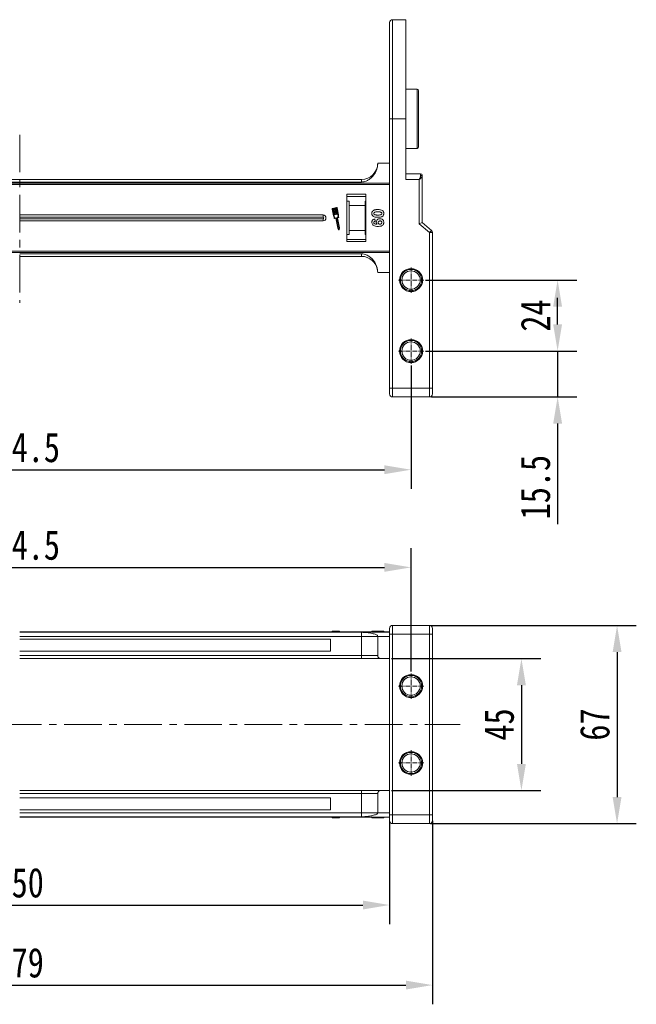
# Model space of a CAD drawing. Header units: millimetres. Extents: x -1004 to 529, y -22 to 1052.
# Tile 4 of 78: x -710 to -502, y 217 to 550. Entities that reach past the tile are written whole.
import ezdxf

# ---------------------------------------------------------------- set-up
doc = ezdxf.new("R2010")
doc.units = ezdxf.units.MM
doc.linetypes.add('CENTER', pattern=[0.6, 0.375, -0.075, 0.075, -0.075])
doc.linetypes.add('CENTERX2', pattern=[20.32, 12.7, -2.54, 2.54, -2.54])
doc.styles.get("Standard").update_dxf_attribs({"font": '仿宋_GB2312.ttf', "width": 0.8})
doc.dimstyles.new('副本 ISO-45.1', dxfattribs={"dimtxt": 10, "dimasz": 9, "dimexe": 6.5, "dimexo": 0.625, "dimgap": 2.5, "dimtad": 1, "dimdsep": 46, "dimtxsty": 'Standard', "dimcen": 2.5, "dimadec": 0, "dimazin": 0, "dimtfac": 1, "dimtmove": 0, "dimatfit": 3, "dimfxl": 0, "dimarcsym": 0})

# ---------------------------------------------------------------- blocks, each defined once
blk = doc.blocks.new('*D3203')
at = {"color": 0, "lineweight": -2}
for p, q in [((-842.61, 433.2), (-842.61, 391.51)), ((-578.11, 433.2), (-578.11, 391.51)), ((-833.61, 398.01), (-587.11, 398.01))]:
    blk.add_line(p, q, dxfattribs=at)
at = {"color": 0, "lineweight": 9}
for points in [[(-833.61, 399.51), (-833.61, 396.51), (-842.61, 398.01)], [(-587.11, 399.51), (-587.11, 396.51), (-578.11, 398.01)]]:
    blk.add_solid(points, dxfattribs=at)
at = {"layer": 'Defpoints', "color": 0, "lineweight": 9}
for p in [(-842.61, 433.83), (-578.11, 433.83), (-578.11, 398.01)]:
    blk.add_point(p, dxfattribs=at)
at = {"color": 0, "lineweight": 9, "insert": (-710.36, 405.51), "char_height": 10, "attachment_point": 5}
blk.add_mtext('264.5', dxfattribs=at)
blk = doc.blocks.new('*D3204')
at = {"color": 0, "lineweight": -2}
for p, q in [((-842.61, 329.81), (-842.61, 371.51)), ((-578.11, 329.81), (-578.11, 371.51)), ((-833.61, 365.01), (-587.11, 365.01))]:
    blk.add_line(p, q, dxfattribs=at)
at = {"color": 0, "lineweight": 9}
for points in [[(-833.61, 366.51), (-833.61, 363.51), (-842.61, 365.01)], [(-587.11, 366.51), (-587.11, 363.51), (-578.11, 365.01)]]:
    blk.add_solid(points, dxfattribs=at)
at = {"layer": 'Defpoints', "color": 0, "lineweight": 9}
for p in [(-578.11, 365.01), (-842.61, 329.18), (-578.11, 329.18)]:
    blk.add_point(p, dxfattribs=at)
at = {"color": 0, "lineweight": 9, "insert": (-710.36, 372.51), "char_height": 10, "attachment_point": 5}
blk.add_mtext('264.5', dxfattribs=at)
blk = doc.blocks.new('*D3206')
at = {"color": 0, "lineweight": -2}
for p, q in [((-584.73, 334.19), (-534.3, 334.19)), ((-540.8, 325.19), (-540.8, 298.59)), ((-584.73, 289.59), (-534.3, 289.59))]:
    blk.add_line(p, q, dxfattribs=at)
at = {"color": 0, "lineweight": 9}
for points in [[(-542.3, 325.19), (-539.3, 325.19), (-540.8, 334.19)], [(-542.3, 298.59), (-539.3, 298.59), (-540.8, 289.59)]]:
    blk.add_solid(points, dxfattribs=at)
at = {"layer": 'Defpoints', "color": 0, "lineweight": 9}
for p in [(-585.36, 334.19), (-585.36, 289.59), (-540.8, 289.59)]:
    blk.add_point(p, dxfattribs=at)
at = {"color": 0, "lineweight": 9, "insert": (-548.3, 311.89), "char_height": 10, "attachment_point": 5, "rotation": 90}
blk.add_mtext('45', dxfattribs=at)
blk = doc.blocks.new('*D3207')
at = {"color": 0, "lineweight": -2}
for p, q in [((-571.55, 345.39), (-501.98, 345.39)), ((-508.48, 336.39), (-508.48, 287.39)), ((-571.55, 278.39), (-501.98, 278.39))]:
    blk.add_line(p, q, dxfattribs=at)
at = {"color": 0, "lineweight": 9}
for points in [[(-509.98, 336.39), (-506.98, 336.39), (-508.48, 345.39)], [(-509.98, 287.39), (-506.98, 287.39), (-508.48, 278.39)]]:
    blk.add_solid(points, dxfattribs=at)
at = {"layer": 'Defpoints', "color": 0, "lineweight": 9}
for p in [(-572.18, 345.39), (-572.18, 278.39), (-508.48, 278.39)]:
    blk.add_point(p, dxfattribs=at)
at = {"color": 0, "lineweight": 9, "insert": (-515.98, 311.89), "char_height": 10, "attachment_point": 5, "rotation": 90}
blk.add_mtext('67', dxfattribs=at)
blk = doc.blocks.new('*D3208')
at = {"color": 0, "lineweight": -2}
for p, q in [((-835.36, 279.09), (-835.36, 244.38)), ((-585.36, 279.09), (-585.36, 244.38)), ((-826.36, 250.88), (-594.36, 250.88))]:
    blk.add_line(p, q, dxfattribs=at)
at = {"color": 0, "lineweight": 9}
for points in [[(-826.36, 252.38), (-826.36, 249.38), (-835.36, 250.88)], [(-594.36, 252.38), (-594.36, 249.38), (-585.36, 250.88)]]:
    blk.add_solid(points, dxfattribs=at)
at = {"layer": 'Defpoints', "color": 0, "lineweight": 9}
for p in [(-835.36, 279.72), (-585.36, 279.72), (-585.36, 250.88)]:
    blk.add_point(p, dxfattribs=at)
at = {"color": 0, "lineweight": 9, "insert": (-710.36, 258.38), "char_height": 10, "attachment_point": 5}
blk.add_mtext('250', dxfattribs=at)
blk = doc.blocks.new('*D3209')
at = {"color": 0, "lineweight": -2}
for p, q in [((-849.86, 279.38), (-849.86, 217.33)), ((-570.86, 279.38), (-570.86, 217.33)), ((-840.86, 223.83), (-579.86, 223.83))]:
    blk.add_line(p, q, dxfattribs=at)
at = {"color": 0, "lineweight": 9}
for points in [[(-840.86, 225.33), (-840.86, 222.33), (-849.86, 223.83)], [(-579.86, 225.33), (-579.86, 222.33), (-570.86, 223.83)]]:
    blk.add_solid(points, dxfattribs=at)
at = {"layer": 'Defpoints', "color": 0, "lineweight": 9}
for p in [(-849.86, 280), (-570.86, 280), (-570.86, 223.83)]:
    blk.add_point(p, dxfattribs=at)
at = {"color": 0, "lineweight": 9, "insert": (-710.36, 231.33), "char_height": 10, "attachment_point": 5}
blk.add_mtext('279', dxfattribs=at)
blk = doc.blocks.new('*D3210')
at = {"color": 0, "lineweight": -2}
for p, q in [((-573.19, 462.12), (-522.07, 462.12)), ((-528.57, 447.12), (-528.57, 453.12)), ((-573.19, 438.12), (-522.07, 438.12))]:
    blk.add_line(p, q, dxfattribs=at)
at = {"color": 0, "lineweight": 9}
for points in [[(-530.07, 453.12), (-527.07, 453.12), (-528.57, 462.12)], [(-530.07, 447.12), (-527.07, 447.12), (-528.57, 438.12)]]:
    blk.add_solid(points, dxfattribs=at)
at = {"layer": 'Defpoints', "color": 0, "lineweight": 9}
for p in [(-573.82, 462.12), (-528.57, 462.12), (-573.82, 438.12)]:
    blk.add_point(p, dxfattribs=at)
at = {"color": 0, "lineweight": 9, "insert": (-536.07, 450.12), "char_height": 10, "attachment_point": 5, "rotation": 90}
blk.add_mtext('24', dxfattribs=at)
blk = doc.blocks.new('*D3211')
at = {"color": 0, "lineweight": -2}
for p, q in [((-528.57, 447.12), (-528.57, 456.12)), ((-573.19, 438.12), (-522.07, 438.12)), ((-528.57, 438.12), (-528.57, 422.62)), ((-571.23, 422.62), (-522.07, 422.62)), ((-528.57, 413.62), (-528.57, 379.64))]:
    blk.add_line(p, q, dxfattribs=at)
at = {"color": 0, "lineweight": 9}
for points in [[(-530.07, 447.12), (-527.07, 447.12), (-528.57, 438.12)], [(-530.07, 413.62), (-527.07, 413.62), (-528.57, 422.62)]]:
    blk.add_solid(points, dxfattribs=at)
at = {"layer": 'Defpoints', "color": 0, "lineweight": 9}
for p in [(-573.82, 438.12), (-571.86, 422.62), (-528.57, 422.62)]:
    blk.add_point(p, dxfattribs=at)
at = {"color": 0, "lineweight": 9, "insert": (-536.07, 392.13), "char_height": 10, "attachment_point": 5, "rotation": 90}
blk.add_mtext('15.5', dxfattribs=at)

msp = doc.modelspace()

# ---------------------------------------------------------------- linework, layer by layer
at = {"color": 7, "linetype": 'Continuous', "lineweight": 15}
for p, q in [((-579.859, 550.118), (-584.359, 550.118)), ((-584.359, 516.618), (-584.359, 550.118)), ((-579.859, 516.618), (-579.859, 550.118)), ((-576.059, 526.618), (-579.859, 526.618)), ((-576.059, 506.618), (-576.059, 526.618)), ((-585.359, 516.618), (-584.359, 516.618)), ((-585.359, 425.618), (-585.359, 516.618)), ((-584.359, 516.618), (-579.859, 516.618)), ((-584.359, 425.618), (-584.359, 516.618)), ((-579.859, 516.618), (-579.859, 496.055)), ((-579.859, 506.618), (-576.059, 506.618)), ((-585.359, 501.618), (-589.359, 501.618)), ((-710.359, 496.118), (-825.859, 496.118)), ((-594.859, 496.118), (-710.359, 496.118)), ((-594.859, 496.118), (-594.859, 495.232)), ((-574.859, 498.055), (-579.859, 498.055)), ((-579.859, 496.055), (-575.359, 496.055)), ((-575.359, 496.055), (-575.359, 481.158)), ((-574.859, 497.545), (-574.859, 498.055)), ((-574.359, 481.618), (-574.359, 497.173)), ((-710.359, 494.825), (-835.359, 494.825)), ((-835.359, 494.406), (-710.359, 494.406)), ((-825.859, 495.232), (-710.359, 495.232)), ((-710.359, 495.232), (-594.859, 495.232)), ((-585.359, 494.825), (-710.359, 494.825)), ((-710.359, 494.406), (-585.359, 494.406)), ((-599.859, 491.118), (-599.859, 475.118)), ((-593.359, 491.118), (-599.859, 491.118)), ((-593.359, 490.368), (-599.859, 490.368)), ((-593.359, 475.118), (-593.359, 491.118)), ((-604.811, 486.114), (-604.329, 483.835)), ((-604.696, 486.138), (-604.222, 483.896)), ((-603.296, 486.614), (-604.675, 486.323)), ((-604.421, 486.256), (-604.65, 486.208)), ((-603.981, 484.174), (-604.421, 486.256)), ((-604.018, 486.341), (-604.306, 486.281)), ((-604.306, 486.281), (-603.866, 484.198)), ((-603.578, 484.259), (-604.018, 486.341)), ((-603.616, 486.426), (-603.904, 486.366)), ((-603.904, 486.366), (-603.464, 484.283)), ((-603.176, 484.344), (-603.616, 486.426)), ((-603.272, 486.499), (-603.501, 486.451)), ((-603.501, 486.451), (-603.061, 484.368)), ((-602.728, 484.211), (-603.202, 486.454)), ((-602.606, 484.2), (-603.087, 486.478)), ((-599.859, 488.731), (-599.059, 488.731)), ((-599.059, 488.731), (-599.059, 487.368)), ((-599.059, 487.368), (-593.559, 487.368)), ((-599.059, 487.368), (-599.059, 478.868)), ((-593.559, 488.731), (-593.359, 488.731)), ((-593.559, 487.368), (-593.559, 488.731)), ((-593.559, 478.868), (-593.559, 487.368)), ((-607.859, 484.118), (-710.359, 484.118)), ((-607.859, 483.403), (-710.359, 483.403)), ((-710.359, 482.833), (-607.859, 482.833)), ((-607.859, 484.118), (-607.859, 483.403)), ((-607.859, 482.118), (-607.859, 482.833)), ((-603.999, 482.913), (-603.554, 483.007)), ((-603.888, 484.163), (-603.946, 484.151)), ((-603.936, 483.046), (-603.492, 483.14)), ((-603.554, 483.007), (-602.836, 479.609)), ((-603.486, 484.248), (-603.544, 484.236)), ((-603.457, 483.118), (-602.726, 479.656)), ((-603.084, 484.333), (-603.141, 484.321)), ((-602.381, 479.729), (-603.113, 483.19)), ((-603.09, 483.225), (-602.646, 483.319)), ((-602.261, 479.73), (-602.973, 483.1)), ((-602.951, 483.135), (-602.535, 483.222)), ((-590.315, 482.759), (-590.23, 481.989)), ((-710.359, 482.118), (-607.859, 482.118)), ((-602.836, 479.609), (-602.485, 479.106)), ((-602.726, 479.656), (-602.468, 479.287)), ((-602.468, 479.287), (-602.381, 479.729)), ((-602.379, 479.129), (-602.261, 479.73)), ((-574.359, 481.618), (-575.359, 481.158)), ((-575.359, 481.158), (-571.859, 478.158)), ((-571.208, 478.917), (-574.359, 481.618)), ((-599.059, 477.504), (-599.859, 477.504)), ((-593.559, 478.868), (-599.059, 478.868)), ((-599.059, 478.868), (-599.059, 477.504)), ((-593.559, 477.504), (-593.559, 478.868)), ((-593.359, 477.504), (-593.559, 477.504)), ((-571.859, 478.158), (-571.208, 478.917)), ((-571.859, 478.158), (-571.859, 425.618)), ((-571.859, 478.158), (-570.859, 478.158)), ((-570.859, 425.618), (-570.859, 478.158)), ((-599.859, 475.868), (-593.359, 475.868)), ((-599.859, 475.118), (-593.359, 475.118)), ((-710.359, 471.829), (-835.359, 471.829)), ((-835.359, 471.41), (-710.359, 471.41)), ((-585.359, 471.829), (-710.359, 471.829)), ((-710.359, 471.41), (-585.359, 471.41)), ((-594.859, 471.003), (-710.359, 471.003)), ((-710.359, 470.118), (-594.859, 470.118)), ((-594.859, 470.118), (-594.859, 471.003)), ((-589.359, 464.618), (-585.359, 464.618)), ((-585.359, 425.618), (-584.359, 425.618)), ((-571.859, 425.618), (-584.359, 425.618)), ((-584.359, 422.618), (-584.359, 425.618)), ((-571.859, 422.618), (-571.859, 425.618)), ((-571.859, 425.618), (-570.859, 425.618)), ((-584.359, 422.618), (-571.859, 422.618)), ((-585.359, 343.192), (-710.359, 343.192)), ((-710.359, 343.147), (-585.359, 343.147)), ((-594.859, 343.06), (-710.359, 343.06)), ((-604.814, 343.392), (-604.814, 343.192)), ((-604.811, 343.392), (-604.814, 343.392)), ((-604.811, 343.192), (-604.811, 343.392)), ((-604.811, 343.392), (-604.329, 343.392)), ((-604.329, 343.192), (-604.329, 343.392)), ((-604.069, 343.392), (-604.329, 343.392)), ((-604.069, 343.392), (-604.069, 343.192)), ((-603.999, 343.392), (-604.069, 343.392)), ((-603.999, 343.192), (-603.999, 343.392)), ((-603.999, 343.392), (-603.554, 343.392)), ((-603.554, 343.192), (-603.554, 343.392)), ((-603.554, 343.392), (-602.836, 343.392)), ((-602.836, 343.192), (-602.836, 343.392)), ((-602.836, 343.392), (-602.485, 343.392)), ((-602.485, 343.392), (-602.485, 343.192)), ((-602.379, 343.392), (-602.485, 343.392)), ((-602.379, 343.192), (-602.379, 343.392)), ((-602.379, 343.392), (-602.261, 343.392)), ((-602.261, 343.192), (-602.261, 343.392)), ((-594.859, 341.692), (-594.859, 343.06)), ((-591.359, 343.392), (-591.359, 343.192)), ((-589.305, 343.192), (-589.305, 343.392)), ((-587.307, 343.392), (-587.307, 343.192)), ((-584.359, 342.392), (-584.359, 345.392)), ((-571.859, 345.392), (-584.359, 345.392)), ((-571.859, 342.392), (-571.859, 345.392)), ((-710.359, 341.692), (-594.859, 341.692)), ((-605.359, 340.692), (-710.359, 340.692)), ((-605.359, 336.692), (-605.359, 340.692)), ((-594.859, 341.692), (-589.359, 341.692)), ((-594.859, 335.192), (-594.859, 341.692)), ((-589.359, 341.692), (-585.359, 341.692)), ((-589.359, 335.192), (-589.359, 341.692)), ((-585.359, 342.392), (-584.359, 342.392)), ((-585.359, 281.392), (-585.359, 342.392)), ((-584.359, 342.392), (-571.859, 342.392)), ((-584.359, 281.392), (-584.359, 342.392)), ((-571.859, 342.392), (-570.859, 342.392)), ((-571.859, 342.392), (-571.859, 281.392)), ((-570.859, 281.392), (-570.859, 342.392)), ((-710.359, 336.692), (-605.359, 336.692)), ((-594.859, 335.192), (-710.359, 335.192)), ((-710.359, 334.192), (-594.859, 334.192)), ((-589.359, 335.192), (-594.859, 335.192)), ((-594.859, 335.192), (-594.859, 334.192)), ((-588.359, 334.192), (-585.359, 334.192)), ((-594.859, 289.592), (-710.359, 289.592)), ((-594.859, 288.592), (-594.859, 289.592)), ((-588.359, 289.592), (-585.359, 289.592)), ((-710.359, 288.592), (-594.859, 288.592)), ((-605.359, 287.092), (-710.359, 287.092)), ((-605.359, 283.092), (-605.359, 287.092)), ((-594.859, 288.592), (-589.359, 288.592)), ((-594.859, 282.092), (-594.859, 288.592)), ((-589.359, 282.092), (-589.359, 288.592)), ((-710.359, 283.092), (-605.359, 283.092)), ((-594.859, 282.092), (-710.359, 282.092)), ((-710.359, 280.723), (-594.859, 280.723)), ((-585.359, 280.636), (-710.359, 280.636)), ((-710.359, 280.592), (-585.359, 280.592)), ((-604.814, 280.592), (-604.814, 280.392)), ((-604.814, 280.392), (-604.675, 280.392)), ((-604.675, 280.392), (-604.675, 280.592)), ((-603.296, 280.392), (-604.675, 280.392)), ((-603.296, 280.592), (-603.296, 280.392)), ((-603.296, 280.392), (-603.087, 280.392)), ((-603.087, 280.392), (-603.087, 280.592)), ((-602.606, 280.392), (-603.087, 280.392)), ((-602.606, 280.592), (-602.606, 280.392)), ((-602.501, 280.392), (-602.606, 280.392)), ((-602.501, 280.592), (-602.501, 280.392)), ((-602.501, 280.392), (-602.488, 280.392)), ((-602.488, 280.392), (-602.488, 280.592)), ((-602.261, 280.392), (-602.488, 280.392)), ((-602.261, 280.592), (-602.261, 280.392)), ((-594.859, 282.092), (-594.859, 280.723)), ((-589.359, 282.092), (-594.859, 282.092)), ((-591.359, 280.392), (-591.359, 280.592)), ((-590.948, 280.392), (-590.948, 280.592)), ((-585.359, 282.092), (-589.359, 282.092)), ((-589.331, 280.392), (-589.331, 280.592)), ((-587.714, 280.392), (-587.714, 280.592)), ((-587.307, 280.392), (-587.307, 280.592)), ((-585.359, 281.392), (-584.359, 281.392)), ((-584.359, 278.392), (-584.359, 281.392)), ((-571.859, 281.392), (-584.359, 281.392)), ((-571.859, 278.392), (-571.859, 281.392)), ((-571.859, 281.392), (-570.859, 281.392)), ((-584.359, 278.392), (-571.859, 278.392))]:
    msp.add_line(p, q, dxfattribs=at)
at = {"color": 1, "linetype": 'CENTERX2', "lineweight": 13}
for p, q in [((-710.359, 511.251), (-710.359, 454.414)), ((-857.899, 311.892), (-561.465, 311.892))]:
    msp.add_line(p, q, dxfattribs=at)
at = {"color": 1, "linetype": 'CENTER', "lineweight": 9, "ltscale": 3.9624}
for p, q in [((-578.109, 457.828), (-578.109, 466.408)), ((-582.399, 462.118), (-573.819, 462.118)), ((-578.109, 433.828), (-578.109, 442.408)), ((-582.399, 438.118), (-573.819, 438.118)), ((-578.109, 320.602), (-578.109, 329.182)), ((-582.399, 324.892), (-573.819, 324.892)), ((-578.109, 294.602), (-578.109, 303.182)), ((-582.399, 298.892), (-573.819, 298.892))]:
    msp.add_line(p, q, dxfattribs=at)
at = {"color": 7, "linetype": 'Continuous', "lineweight": 15}
for centre, radius in [((-578.109, 462.118), 3.9), ((-578.109, 462.118), 3.1), ((-578.109, 438.118), 3.9), ((-578.109, 438.118), 3.1), ((-578.109, 324.892), 3.9), ((-578.109, 324.892), 3.1), ((-578.109, 298.892), 3.9), ((-578.109, 298.892), 3.1)]:
    msp.add_circle(centre, radius, dxfattribs=at)
for centre, radius, start, end in [((-584.359, 549.118), 1, 90, 180), ((-576.059, 526.118), 0.5, 0, 90), ((-576.059, 507.118), 0.5, 270, 0), ((-594.859, 501.618), 5.5, 270, 360), ((-574.859, 497.555), 0.5, 0, 90), ((-574.803, 497.098), 0.451, 9.5202, 97.08135), ((-604.638, 486.15), 0.176, 101.9297, 191.9297), ((-604.638, 486.15), 0.0587, 101.9297, 191.9297), ((-603.259, 486.442), 0.176, 11.9297, 101.9297), ((-603.259, 486.442), 0.0587, 11.9297, 101.9297), ((-607.859, 483.118), 1, 270, 90), ((-607.859, 483.118), 0.285, 270, 90), ((-604.916, 483.189), 0.873, 346.41469, 47.74736), ((-604.916, 483.189), 0.99, 351.69305, 45.48899), ((-604.011, 482.971), 0.0587, 166.41469, 281.9297), ((-603.952, 484.18), 0.0294, 191.9297, 281.9297), ((-603.894, 484.192), 0.0294, 281.9297, 11.9297), ((-603.55, 484.265), 0.0294, 191.9297, 281.9297), ((-603.486, 483.112), 0.0294, 11.9297, 101.9297), ((-603.492, 484.277), 0.0294, 281.9297, 11.9297), ((-603.148, 484.35), 0.0294, 191.9297, 281.9297), ((-603.084, 483.196), 0.0294, 101.9297, 191.9297), ((-603.09, 484.362), 0.0294, 281.9297, 11.9297), ((-602.945, 483.106), 0.0294, 101.9297, 191.9297), ((-601.808, 483.846), 0.99, 158.37041, 212.16635), ((-601.808, 483.846), 0.873, 156.11204, 217.44471), ((-602.547, 483.28), 0.0587, 281.9297, 37.44471), ((-602.437, 479.14), 0.0587, 214.95116, 348.90824), ((-571.859, 478.158), 1, 0, 49.39871), ((-594.859, 464.618), 5.5, 7.91859, 90), ((-584.359, 423.618), 1, 180, 270), ((-571.859, 423.618), 1, 270, 0), ((-584.359, 344.392), 1, 90, 180), ((-571.859, 344.392), 1, 0, 90), ((-584.359, 279.392), 1, 180, 270), ((-571.859, 279.392), 1, 270, 0)]:
    msp.add_arc(centre, radius, start, end, dxfattribs=at)
for points, knots in [([(-585.359, 516.618), (-585.359, 517.609), (-585.359, 519.591), (-585.359, 522.598), (-585.359, 525.612), (-585.359, 528.296), (-585.359, 530.598), (-585.359, 532.543), (-585.359, 534.746), (-585.359, 537.146), (-585.359, 539.639), (-585.359, 541.889), (-585.359, 543.639), (-585.359, 544.977), (-585.359, 545.985), (-585.359, 546.986), (-585.359, 547.903), (-585.359, 548.608), (-585.359, 549.039), (-585.359, 549.092), (-585.359, 549.118)], [0, 0, 0, 0, 0.0582421, 0.1164894, 0.1782259, 0.2399726, 0.2828874, 0.3257091, 0.368633, 0.4343112, 0.5, 0.5656782, 0.6313669, 0.6742817, 0.7171034, 0.7600273, 0.8217638, 0.8835106, 0.9417501, 1, 1, 1, 1]), ([(-575.559, 507.118), (-575.559, 507.131), (-575.559, 507.159), (-575.559, 507.387), (-575.559, 507.732), (-575.559, 508.168), (-575.559, 508.656), (-575.559, 509.231), (-575.559, 510.106), (-575.559, 511.123), (-575.559, 512.24), (-575.559, 513.382), (-575.559, 514.845), (-575.559, 516.425), (-575.559, 517.788), (-575.559, 518.964), (-575.559, 520.039), (-575.559, 520.995), (-575.559, 521.831), (-575.559, 522.618), (-575.559, 523.589), (-575.559, 524.415), (-575.559, 525.068), (-575.559, 525.585), (-575.559, 526.024), (-575.559, 526.087), (-575.559, 526.118)], [0, 0, 0, 0, 0.0388334, 0.0788708, 0.1200207, 0.1522055, 0.1843726, 0.2172422, 0.2500938, 0.3157271, 0.3479119, 0.380079, 0.4417831, 0.5, 0.5388374, 0.5788708, 0.6200207, 0.6522055, 0.6843726, 0.7172422, 0.7500938, 0.8157271, 0.8479118, 0.880079, 0.9417831, 1, 1, 1, 1]), ([(-594.859, 495.232), (-594.467, 495.273), (-593.771, 495.347), (-592.851, 495.758), (-592.067, 496.242), (-591.354, 496.845), (-590.691, 497.588), (-590.121, 498.47), (-589.685, 499.476), (-589.411, 500.535), (-589.376, 501.257), (-589.359, 501.618)], [0, 0, 0, 0, 0.12537671, 0.22314387, 0.32104417, 0.42261476, 0.52420473, 0.64378252, 0.76336805, 0.8816833, 1, 1, 1, 1]), ([(-575.359, 496.055), (-575.242, 496.324), (-575.062, 496.742), (-574.89, 497.241), (-574.868, 497.45), (-574.859, 497.545)], [0, 0, 0, 0, 0.49841293, 0.77292805, 1, 1, 1, 1]), ([(-574.359, 497.173), (-574.375, 497.105), (-574.411, 496.961), (-574.661, 496.682), (-574.991, 496.372), (-575.236, 496.16), (-575.359, 496.055)], [0, 0, 0, 0, 0.2343503, 0.4981953, 0.748869, 1, 1, 1, 1]), ([(-574.359, 497.173), (-574.359, 497.29), (-574.359, 497.416), (-574.359, 497.45), (-574.359, 497.453)], [0, 0, 0, 0, 0.93147, 1, 1, 1, 1]), ([(-590.948, 485.545), (-590.893, 485.585), (-590.784, 485.664), (-590.547, 485.772), (-590.239, 485.863), (-589.902, 485.912), (-589.598, 485.935), (-589.42, 485.937), (-589.331, 485.938)], [0, 0, 0, 0, 0.1184406, 0.2393457, 0.4595932, 0.6849248, 0.8422399, 1, 1, 1, 1]), ([(-589.331, 485.938), (-589.198, 485.936), (-588.895, 485.931), (-588.365, 485.859), (-587.943, 485.718), (-587.736, 485.56), (-587.714, 485.542)], [0, 0, 0, 0, 0.23673076, 0.53755546, 0.94966792, 1, 1, 1, 1]), ([(-591.359, 484.63), (-591.356, 484.697), (-591.352, 484.832), (-591.308, 485.03), (-591.23, 485.22), (-591.131, 485.365), (-591.033, 485.472), (-590.976, 485.521), (-590.948, 485.545)], [0, 0, 0, 0, 0.1926347, 0.388697, 0.5820148, 0.7830443, 0.8909593, 1, 1, 1, 1]), ([(-590.952, 483.719), (-591.003, 483.763), (-591.104, 483.853), (-591.22, 484.022), (-591.303, 484.211), (-591.341, 484.38), (-591.356, 484.521), (-591.358, 484.594), (-591.359, 484.63)], [0, 0, 0, 0, 0.1937693, 0.3935642, 0.587886, 0.7891312, 0.8942826, 1, 1, 1, 1]), ([(-591.359, 481.661), (-591.347, 481.797), (-591.327, 482.042), (-591.146, 482.356), (-590.865, 482.599), (-590.568, 482.713), (-590.369, 482.749), (-590.315, 482.759)], [0, 0, 0, 0, 0.2427882, 0.4388655, 0.6348012, 0.9009361, 1, 1, 1, 1]), ([(-589.339, 483.323), (-589.473, 483.325), (-589.776, 483.33), (-590.295, 483.401), (-590.715, 483.539), (-590.922, 483.696), (-590.952, 483.719)], [0, 0, 0, 0, 0.2372812, 0.5385907, 0.9326774, 1, 1, 1, 1]), ([(-590.692, 484.63), (-590.684, 484.699), (-590.671, 484.809), (-590.583, 484.937), (-590.43, 485.042), (-590.155, 485.134), (-589.765, 485.163), (-589.477, 485.167), (-589.331, 485.169)], [0, 0, 0, 0, 0.1253702, 0.2022903, 0.2791788, 0.4647576, 0.7305818, 1, 1, 1, 1]), ([(-590.299, 484.178), (-590.368, 484.201), (-590.48, 484.239), (-590.605, 484.347), (-590.671, 484.468), (-590.689, 484.567), (-590.692, 484.622), (-590.692, 484.63)], [0, 0, 0, 0, 0.3336776, 0.5404125, 0.7472639, 0.9612091, 1, 1, 1, 1]), ([(-589.331, 484.092), (-589.398, 484.092), (-589.531, 484.093), (-589.712, 484.099), (-589.874, 484.109), (-590.016, 484.123), (-590.159, 484.142), (-590.253, 484.166), (-590.299, 484.178)], [0, 0, 0, 0, 0.2052705, 0.4106164, 0.5571497, 0.7038442, 0.8514711, 1, 1, 1, 1]), ([(-589.871, 481.679), (-589.859, 481.815), (-589.834, 482.087), (-589.618, 482.438), (-589.312, 482.705), (-588.958, 482.844), (-588.716, 482.856), (-588.612, 482.861)], [0, 0, 0, 0, 0.2101886, 0.4217733, 0.6236035, 0.8370344, 1, 1, 1, 1]), ([(-587.307, 484.63), (-587.317, 484.495), (-587.338, 484.223), (-587.536, 483.871), (-587.83, 483.599), (-588.251, 483.424), (-588.764, 483.335), (-589.147, 483.327), (-589.339, 483.323)], [0, 0, 0, 0, 0.1474062, 0.2963669, 0.4308106, 0.5797755, 0.7893694, 1, 1, 1, 1]), ([(-589.331, 485.169), (-589.265, 485.168), (-589.131, 485.167), (-588.951, 485.162), (-588.79, 485.151), (-588.648, 485.137), (-588.506, 485.119), (-588.413, 485.095), (-588.367, 485.083)], [0, 0, 0, 0, 0.2059417, 0.4119594, 0.558149, 0.7045024, 0.8518015, 1, 1, 1, 1]), ([(-587.974, 484.63), (-587.979, 484.574), (-587.989, 484.471), (-588.066, 484.34), (-588.214, 484.227), (-588.488, 484.131), (-588.88, 484.097), (-589.18, 484.094), (-589.331, 484.092)], [0, 0, 0, 0, 0.10461361, 0.18881412, 0.27351189, 0.44412695, 0.71948087, 1, 1, 1, 1]), ([(-588.612, 482.861), (-588.477, 482.853), (-588.207, 482.838), (-587.828, 482.671), (-587.531, 482.391), (-587.337, 482.02), (-587.318, 481.746), (-587.307, 481.603)], [0, 0, 0, 0, 0.1979267, 0.3977284, 0.5974133, 0.7905838, 1, 1, 1, 1]), ([(-588.367, 485.083), (-588.297, 485.06), (-588.185, 485.022), (-588.06, 484.913), (-587.993, 484.79), (-587.977, 484.691), (-587.974, 484.637), (-587.974, 484.63)], [0, 0, 0, 0, 0.3348035, 0.5425606, 0.750382, 0.9707212, 1, 1, 1, 1]), ([(-587.714, 485.542), (-587.663, 485.498), (-587.561, 485.408), (-587.446, 485.239), (-587.363, 485.05), (-587.325, 484.881), (-587.31, 484.74), (-587.308, 484.667), (-587.307, 484.63)], [0, 0, 0, 0, 0.1937762, 0.3936, 0.5878635, 0.7889077, 0.894169, 1, 1, 1, 1]), ([(-589.305, 480.246), (-589.438, 480.249), (-589.84, 480.257), (-590.395, 480.348), (-590.904, 480.626), (-591.206, 480.973), (-591.344, 481.343), (-591.355, 481.576), (-591.359, 481.661)], [0, 0, 0, 0, 0.1423372, 0.4291269, 0.5899433, 0.7512055, 0.9098946, 1, 1, 1, 1]), ([(-590.23, 481.989), (-590.31, 481.976), (-590.433, 481.955), (-590.577, 481.865), (-590.655, 481.761), (-590.688, 481.654), (-590.691, 481.587), (-590.692, 481.562)], [0, 0, 0, 0, 0.3447142, 0.5290593, 0.7142089, 0.8921959, 1, 1, 1, 1]), ([(-590.692, 481.562), (-590.686, 481.508), (-590.675, 481.4), (-590.577, 481.248), (-590.407, 481.107), (-590.045, 480.998), (-589.743, 480.973), (-589.536, 480.957)], [0, 0, 0, 0, 0.11201549, 0.22435472, 0.36776787, 0.56582698, 1, 1, 1, 1]), ([(-589.536, 480.957), (-589.585, 481.003), (-589.684, 481.097), (-589.773, 481.244), (-589.825, 481.37), (-589.852, 481.469), (-589.868, 481.573), (-589.87, 481.644), (-589.871, 481.679)], [0, 0, 0, 0, 0.24349124, 0.49626585, 0.61820988, 0.7417038, 0.87015842, 1, 1, 1, 1]), ([(-587.307, 481.603), (-587.318, 481.468), (-587.339, 481.196), (-587.542, 480.836), (-587.847, 480.544), (-588.382, 480.304), (-588.891, 480.25), (-589.246, 480.246), (-589.305, 480.246)], [0, 0, 0, 0, 0.148288, 0.2977445, 0.4437132, 0.6077915, 0.9347078, 1, 1, 1, 1]), ([(-589.205, 481.549), (-589.199, 481.617), (-589.188, 481.743), (-589.094, 481.906), (-588.963, 482.018), (-588.782, 482.083), (-588.651, 482.089), (-588.573, 482.092)], [0, 0, 0, 0, 0.2139369, 0.3980753, 0.5830907, 0.7516657, 1, 1, 1, 1]), ([(-588.629, 481.015), (-588.709, 481.02), (-588.842, 481.027), (-589.011, 481.114), (-589.12, 481.234), (-589.194, 481.384), (-589.201, 481.494), (-589.205, 481.549)], [0, 0, 0, 0, 0.26739447, 0.44721416, 0.62712208, 0.81306532, 1, 1, 1, 1]), ([(-587.974, 481.588), (-587.981, 481.52), (-587.995, 481.383), (-588.112, 481.209), (-588.27, 481.081), (-588.453, 481.023), (-588.574, 481.018), (-588.629, 481.015)], [0, 0, 0, 0, 0.20795454, 0.42040568, 0.62731968, 0.82770747, 1, 1, 1, 1]), ([(-588.573, 482.092), (-588.486, 482.088), (-588.348, 482.081), (-588.169, 482.007), (-588.061, 481.898), (-587.987, 481.754), (-587.979, 481.648), (-587.974, 481.588)], [0, 0, 0, 0, 0.2913202, 0.4655393, 0.6416315, 0.798664, 1, 1, 1, 1]), ([(-589.359, 464.618), (-589.378, 464.998), (-589.417, 465.758), (-589.719, 466.866), (-590.198, 467.91), (-590.849, 468.858), (-591.655, 469.679), (-592.482, 470.274), (-593.269, 470.668), (-594.02, 470.937), (-594.564, 470.98), (-594.859, 471.003)], [0, 0, 0, 0, 0.1245955, 0.2491892, 0.3738223, 0.4984451, 0.6220504, 0.7455895, 0.8257011, 0.9057067, 1, 1, 1, 1]), ([(-578.109, 458.518), (-578.335, 458.53), (-578.787, 458.554), (-579.459, 458.758), (-580.1, 459.086), (-580.671, 459.555), (-581.061, 460.031), (-581.309, 460.454), (-581.504, 460.884), (-581.667, 461.439), (-581.729, 462.117), (-581.667, 462.796), (-581.47, 463.468), (-581.14, 464.109), (-580.672, 464.68), (-580.195, 465.07), (-579.772, 465.318), (-579.343, 465.512), (-578.787, 465.682), (-578.335, 465.706), (-578.109, 465.718)], [0, 0, 0, 0, 0.05998, 0.1199831, 0.1849463, 0.249957, 0.3149202, 0.3472901, 0.3800161, 0.4399843, 0.4999996, 0.5599679, 0.6199831, 0.6849463, 0.749957, 0.8149202, 0.8472901, 0.8800161, 0.9399965, 1, 1, 1, 1]), ([(-578.109, 465.718), (-577.882, 465.706), (-577.43, 465.681), (-576.758, 465.477), (-576.118, 465.149), (-575.546, 464.68), (-575.156, 464.204), (-574.908, 463.781), (-574.713, 463.352), (-574.55, 462.796), (-574.488, 462.118), (-574.55, 461.439), (-574.747, 460.767), (-575.077, 460.127), (-575.546, 459.555), (-576.022, 459.165), (-576.445, 458.917), (-576.875, 458.723), (-577.43, 458.553), (-577.882, 458.53), (-578.109, 458.518)], [0, 0, 0, 0, 0.05997996, 0.1199831, 0.18494633, 0.24995699, 0.31492025, 0.34729014, 0.38001606, 0.43998433, 0.49999957, 0.55996785, 0.6199831, 0.68494633, 0.74995699, 0.81492025, 0.84729014, 0.88001606, 0.93999645, 1, 1, 1, 1]), ([(-578.109, 434.518), (-578.335, 434.53), (-578.787, 434.554), (-579.459, 434.758), (-580.1, 435.086), (-580.671, 435.555), (-581.061, 436.031), (-581.309, 436.454), (-581.504, 436.884), (-581.667, 437.439), (-581.729, 438.117), (-581.667, 438.796), (-581.47, 439.468), (-581.14, 440.109), (-580.672, 440.68), (-580.195, 441.07), (-579.772, 441.318), (-579.343, 441.512), (-578.787, 441.682), (-578.335, 441.706), (-578.109, 441.718)], [0, 0, 0, 0, 0.05998, 0.1199831, 0.1849463, 0.249957, 0.3149202, 0.3472901, 0.3800161, 0.4399843, 0.4999996, 0.5599679, 0.6199831, 0.6849463, 0.749957, 0.8149202, 0.8472901, 0.8800161, 0.9399965, 1, 1, 1, 1]), ([(-578.109, 441.718), (-577.882, 441.706), (-577.43, 441.681), (-576.758, 441.477), (-576.118, 441.149), (-575.546, 440.68), (-575.156, 440.204), (-574.908, 439.781), (-574.713, 439.352), (-574.55, 438.796), (-574.488, 438.118), (-574.55, 437.439), (-574.747, 436.767), (-575.077, 436.127), (-575.546, 435.555), (-576.022, 435.165), (-576.445, 434.917), (-576.875, 434.723), (-577.43, 434.553), (-577.882, 434.53), (-578.109, 434.518)], [0, 0, 0, 0, 0.05998, 0.1199831, 0.1849463, 0.249957, 0.3149202, 0.3472901, 0.3800161, 0.4399843, 0.4999996, 0.5599679, 0.6199831, 0.6849463, 0.749957, 0.8149202, 0.8472901, 0.8800161, 0.9399965, 1, 1, 1, 1]), ([(-585.359, 423.618), (-585.359, 423.644), (-585.359, 423.686), (-585.359, 423.935), (-585.359, 424.193), (-585.359, 424.512), (-585.359, 424.978), (-585.359, 425.366), (-585.359, 425.618)], [0, 0, 0, 0, 0.2394429, 0.3696359, 0.4999999, 0.6301929, 0.7605571, 1, 1, 1, 1]), ([(-570.859, 423.618), (-570.859, 423.644), (-570.859, 423.686), (-570.859, 423.935), (-570.859, 424.194), (-570.859, 424.512), (-570.859, 424.978), (-570.859, 425.366), (-570.859, 425.618)], [0, 0, 0, 0, 0.2394429, 0.3698071, 0.5000001, 0.6303641, 0.7605571, 1, 1, 1, 1]), ([(-589.359, 341.692), (-589.378, 341.773), (-589.417, 341.936), (-589.719, 342.174), (-590.198, 342.397), (-590.849, 342.6), (-591.655, 342.776), (-592.482, 342.904), (-593.269, 342.988), (-594.02, 343.046), (-594.564, 343.055), (-594.859, 343.06)], [0, 0, 0, 0, 0.1245955, 0.2491892, 0.3738223, 0.4984451, 0.6220504, 0.7455895, 0.8257011, 0.9057067, 1, 1, 1, 1]), ([(-589.305, 343.392), (-589.438, 343.392), (-589.84, 343.392), (-590.395, 343.392), (-590.904, 343.392), (-591.206, 343.392), (-591.344, 343.392), (-591.355, 343.392), (-591.359, 343.392)], [0, 0, 0, 0, 0.1423372, 0.4291269, 0.5899433, 0.7512055, 0.9098946, 1, 1, 1, 1]), ([(-587.307, 343.392), (-587.318, 343.392), (-587.339, 343.392), (-587.542, 343.392), (-587.847, 343.392), (-588.382, 343.392), (-588.891, 343.392), (-589.246, 343.392), (-589.305, 343.392)], [0, 0, 0, 0, 0.148288, 0.2977445, 0.4437132, 0.6077915, 0.9347078, 1, 1, 1, 1]), ([(-585.359, 342.392), (-585.359, 342.643), (-585.359, 343.031), (-585.359, 343.498), (-585.359, 343.816), (-585.359, 344.074), (-585.359, 344.323), (-585.359, 344.365), (-585.359, 344.392)], [0, 0, 0, 0, 0.2394429, 0.3696359, 0.4999999, 0.6301929, 0.7605571, 1, 1, 1, 1]), ([(-570.859, 342.392), (-570.859, 342.643), (-570.859, 343.032), (-570.859, 343.498), (-570.859, 343.816), (-570.859, 344.074), (-570.859, 344.323), (-570.859, 344.365), (-570.859, 344.392)], [0, 0, 0, 0, 0.2394429, 0.3698071, 0.5000001, 0.6303641, 0.7605571, 1, 1, 1, 1]), ([(-594.859, 334.192), (-594.462, 334.192), (-593.646, 334.192), (-592.434, 334.192), (-591.269, 334.192), (-590.23, 334.192), (-589.524, 334.192), (-589.077, 334.192), (-588.723, 334.192), (-588.423, 334.192), (-588.38, 334.192), (-588.359, 334.192)], [0, 0, 0, 0, 0.1164968, 0.2399717, 0.3685799, 0.4999174, 0.6312549, 0.6956158, 0.7600283, 0.8835032, 1, 1, 1, 1]), ([(-588.359, 334.192), (-588.471, 334.203), (-588.696, 334.225), (-588.996, 334.397), (-589.222, 334.651), (-589.342, 334.932), (-589.354, 335.118), (-589.359, 335.192)], [0, 0, 0, 0, 0.21469386, 0.42938772, 0.64408158, 0.85877544, 1, 1, 1, 1]), ([(-581.709, 324.892), (-581.697, 325.118), (-581.672, 325.57), (-581.468, 326.242), (-581.14, 326.883), (-580.671, 327.454), (-580.195, 327.845), (-579.772, 328.092), (-579.343, 328.287), (-578.787, 328.45), (-578.109, 328.512), (-577.43, 328.45), (-576.758, 328.253), (-576.118, 327.923), (-575.546, 327.455), (-575.156, 326.978), (-574.908, 326.555), (-574.714, 326.126), (-574.544, 325.57), (-574.521, 325.118), (-574.509, 324.892)], [0, 0, 0, 0, 0.05998, 0.1199831, 0.1849463, 0.249957, 0.3149202, 0.3472901, 0.3800161, 0.4399843, 0.4999996, 0.5599679, 0.6199831, 0.6849463, 0.749957, 0.8149202, 0.8472901, 0.8800161, 0.9399965, 1, 1, 1, 1]), ([(-574.509, 324.892), (-574.521, 324.665), (-574.545, 324.213), (-574.749, 323.541), (-575.077, 322.901), (-575.546, 322.329), (-576.022, 321.939), (-576.445, 321.691), (-576.875, 321.496), (-577.43, 321.333), (-578.108, 321.271), (-578.787, 321.333), (-579.459, 321.53), (-580.1, 321.86), (-580.671, 322.329), (-581.061, 322.805), (-581.309, 323.228), (-581.503, 323.658), (-581.673, 324.213), (-581.697, 324.665), (-581.709, 324.892)], [0, 0, 0, 0, 0.05998, 0.1199831, 0.1849463, 0.249957, 0.3149202, 0.3472901, 0.3800161, 0.4399843, 0.4999996, 0.5599679, 0.6199831, 0.6849463, 0.749957, 0.8149202, 0.8472901, 0.8800161, 0.9399965, 1, 1, 1, 1]), ([(-581.709, 298.892), (-581.697, 299.118), (-581.672, 299.57), (-581.468, 300.242), (-581.14, 300.883), (-580.671, 301.454), (-580.195, 301.845), (-579.772, 302.092), (-579.343, 302.287), (-578.787, 302.45), (-578.109, 302.512), (-577.43, 302.45), (-576.758, 302.253), (-576.118, 301.923), (-575.546, 301.455), (-575.156, 300.978), (-574.908, 300.555), (-574.714, 300.126), (-574.544, 299.57), (-574.521, 299.118), (-574.509, 298.892)], [0, 0, 0, 0, 0.05998, 0.1199831, 0.1849463, 0.249957, 0.3149202, 0.3472901, 0.3800161, 0.4399843, 0.4999996, 0.5599679, 0.6199831, 0.6849463, 0.749957, 0.8149202, 0.8472901, 0.8800161, 0.9399965, 1, 1, 1, 1]), ([(-574.509, 298.892), (-574.521, 298.665), (-574.545, 298.213), (-574.749, 297.541), (-575.077, 296.901), (-575.546, 296.329), (-576.022, 295.939), (-576.445, 295.691), (-576.875, 295.496), (-577.43, 295.333), (-578.108, 295.271), (-578.787, 295.333), (-579.459, 295.53), (-580.1, 295.86), (-580.671, 296.329), (-581.061, 296.805), (-581.309, 297.228), (-581.503, 297.658), (-581.673, 298.213), (-581.697, 298.665), (-581.709, 298.892)], [0, 0, 0, 0, 0.05998, 0.1199831, 0.1849463, 0.249957, 0.3149202, 0.3472901, 0.3800161, 0.4399843, 0.4999996, 0.5599679, 0.6199831, 0.6849463, 0.749957, 0.8149202, 0.8472901, 0.8800161, 0.9399965, 1, 1, 1, 1]), ([(-588.359, 289.592), (-588.38, 289.592), (-588.423, 289.592), (-588.785, 289.592), (-589.384, 289.592), (-590.23, 289.592), (-591.099, 289.592), (-591.863, 289.592), (-592.645, 289.592), (-593.646, 289.592), (-594.462, 289.592), (-594.859, 289.592)], [0, 0, 0, 0, 0.1164968, 0.2399717, 0.3685799, 0.4999174, 0.6312549, 0.6956158, 0.7600283, 0.8835032, 1, 1, 1, 1]), ([(-589.359, 288.592), (-589.348, 288.704), (-589.325, 288.929), (-589.153, 289.229), (-588.899, 289.455), (-588.618, 289.575), (-588.432, 289.587), (-588.359, 289.592)], [0, 0, 0, 0, 0.21469386, 0.42938772, 0.64408158, 0.85877544, 1, 1, 1, 1]), ([(-594.859, 280.723), (-594.467, 280.732), (-593.771, 280.748), (-592.851, 280.836), (-592.067, 280.94), (-591.354, 281.069), (-590.691, 281.228), (-590.121, 281.417), (-589.685, 281.633), (-589.411, 281.86), (-589.376, 282.014), (-589.359, 282.092)], [0, 0, 0, 0, 0.1253767, 0.2231439, 0.3210442, 0.4226148, 0.5242047, 0.6437825, 0.7633681, 0.8816833, 1, 1, 1, 1]), ([(-591.359, 280.392), (-591.356, 280.392), (-591.352, 280.392), (-591.308, 280.392), (-591.23, 280.392), (-591.131, 280.392), (-591.033, 280.392), (-590.976, 280.392), (-590.948, 280.392)], [0, 0, 0, 0, 0.1926347, 0.388697, 0.5820148, 0.7830443, 0.8909593, 1, 1, 1, 1]), ([(-590.948, 280.392), (-590.893, 280.392), (-590.784, 280.392), (-590.547, 280.392), (-590.239, 280.392), (-589.902, 280.392), (-589.598, 280.392), (-589.42, 280.392), (-589.331, 280.392)], [0, 0, 0, 0, 0.1184406, 0.2393457, 0.4595932, 0.6849248, 0.8422399, 1, 1, 1, 1]), ([(-589.331, 280.392), (-589.198, 280.392), (-588.895, 280.392), (-588.365, 280.392), (-587.943, 280.392), (-587.736, 280.392), (-587.714, 280.392)], [0, 0, 0, 0, 0.23673076, 0.53755546, 0.94966792, 1, 1, 1, 1]), ([(-587.714, 280.392), (-587.663, 280.392), (-587.561, 280.392), (-587.446, 280.392), (-587.363, 280.392), (-587.325, 280.392), (-587.31, 280.392), (-587.308, 280.392), (-587.307, 280.392)], [0, 0, 0, 0, 0.1937762, 0.3936, 0.5878635, 0.7889077, 0.894169, 1, 1, 1, 1]), ([(-585.359, 279.392), (-585.359, 279.419), (-585.359, 279.46), (-585.359, 279.709), (-585.359, 279.967), (-585.359, 280.286), (-585.359, 280.752), (-585.359, 281.14), (-585.359, 281.392)], [0, 0, 0, 0, 0.2394429, 0.3696359, 0.4999999, 0.6301929, 0.7605571, 1, 1, 1, 1]), ([(-570.859, 279.392), (-570.859, 279.419), (-570.859, 279.46), (-570.859, 279.709), (-570.859, 279.968), (-570.859, 280.286), (-570.859, 280.752), (-570.859, 281.14), (-570.859, 281.392)], [0, 0, 0, 0, 0.23944295, 0.36980709, 0.50000008, 0.63036414, 0.76055705, 1, 1, 1, 1])]:
    msp.add_open_spline(points, degree=3, knots=knots, dxfattribs=at)

# ---------------------------------------------------------------- dimensions: what is measured, and where the dimension line sits
at = {"color": 5, "lineweight": 9}
for base, p1, p2, picture, middle in [((-528.571, 462.118), (-573.819, 438.118), (-573.819, 462.118), '*D3210', (-536.071, 450.118)), ((-528.571, 422.618), (-573.819, 438.118), (-571.859, 422.618), '*D3211', (-536.071, 392.128)), ((-508.481, 278.392), (-572.177, 345.392), (-572.177, 278.392), '*D3207', (-515.981, 311.892))]:
    dim = msp.add_linear_dim(base=base, p1=p1, p2=p2, angle=90, dimstyle='副本 ISO-45.1', dxfattribs=at)
    dim.commit()
    dim.dimension.update_dxf_attribs({"geometry": picture, "text_midpoint": middle})
for base, p1, p2, picture, middle in [((-578.109, 398.009), (-842.609, 433.828), (-578.109, 433.828), '*D3203', (-710.359, 405.509)), ((-578.109, 365.009), (-842.609, 329.182), (-578.109, 329.182), '*D3204', (-710.359, 372.509)), ((-570.859, 223.829), (-849.859, 280.003), (-570.859, 280.003), '*D3209', (-710.359, 231.329)), ((-585.359, 250.884), (-835.359, 279.718), (-585.359, 279.718), '*D3208', (-710.359, 258.384))]:
    dim = msp.add_linear_dim(base=base, p1=p1, p2=p2, dimstyle='副本 ISO-45.1', dxfattribs=at)
    dim.commit()
    dim.dimension.update_dxf_attribs({"geometry": picture, "text_midpoint": middle})
dim = msp.add_linear_dim(base=(-540.801, 289.592), p1=(-585.359, 334.192), p2=(-585.359, 289.592), angle=90, text='45', dimstyle='副本 ISO-45.1', dxfattribs=at)
dim.commit()
dim.dimension.update_dxf_attribs({"geometry": '*D3206', "text_midpoint": (-548.301, 311.892)})

doc.saveas('drawing.dxf')
